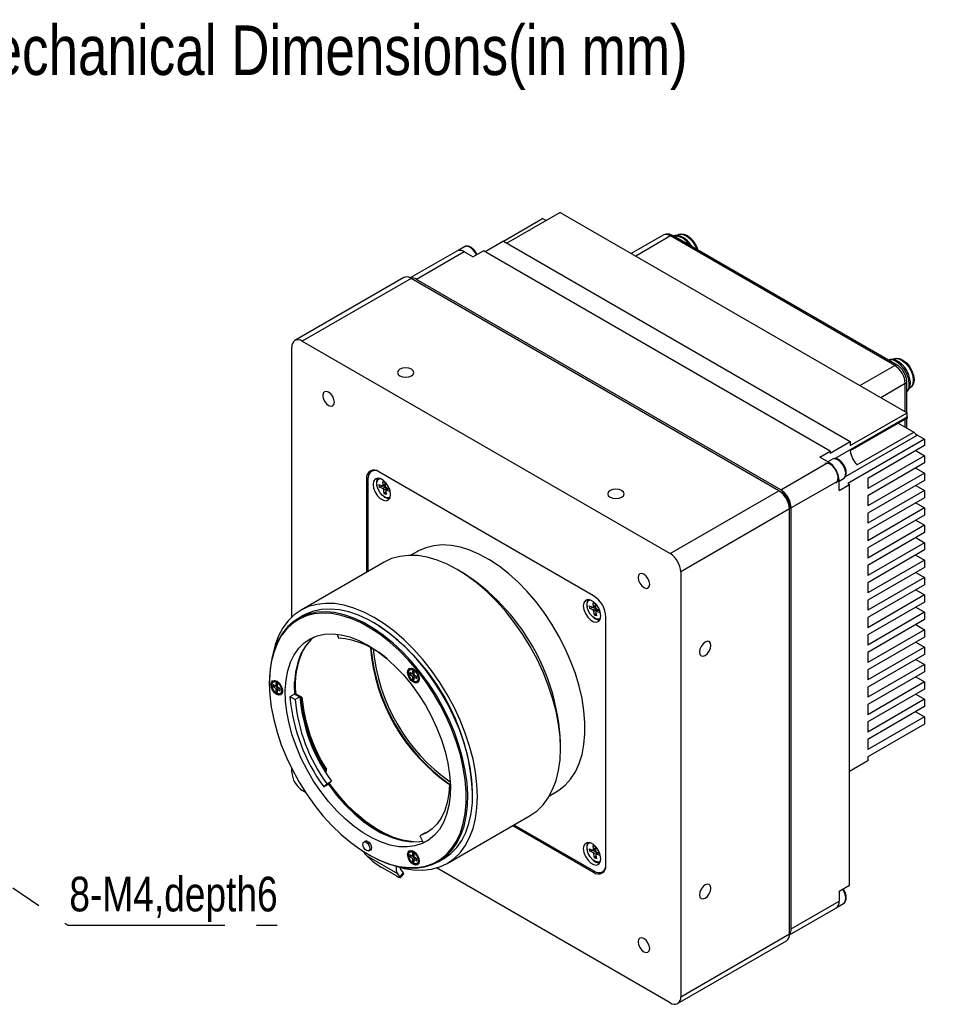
# Model space of a CAD drawing. Header units: millimetres. Extents: x 0 to 12287, y 0 to 1613.
# Tile 6 of 7: x 11894 to 12079, y 1415 to 1613. Entities that reach past the tile are written whole.
import ezdxf

# ---------------------------------------------------------------- set-up
doc = ezdxf.new("R2010")
doc.units = ezdxf.units.MM
doc.linetypes.add('CENTER', pattern=[50.8, 31.75, -6.35, 6.35, -6.35])
doc.layers.add('粗实线', color=7, linetype='Continuous', lineweight=50)
doc.layers.add('细实线', color=3, linetype='Continuous', lineweight=25)
doc.styles.add('iTek', font='txt', dxfattribs={"width": 0.8, "height": 7})
doc.dimstyles.new('iTek', dxfattribs={"dimscale": 0, "dimtxt": 7, "dimasz": 4.5, "dimexe": 1, "dimexo": 0, "dimgap": 1.5, "dimtad": 1, "dimtoh": 1, "dimdsep": 46, "dimtxsty": 'iTek', "dimcen": 4, "dimclrd": 256, "dimclre": 256, "dimclrt": 256, "dimazin": 2, "dimtfac": 1, "dimtmove": 0, "dimatfit": 3, "dimfxl": 1, "dimlwd": -1, "dimlwe": -1, "dimarcsym": 0})

msp = doc.modelspace()

# ---------------------------------------------------------------- linework, layer by layer
at = {"layer": '粗实线', "lineweight": 30}
for p, q in [((12002.711, 1574.315), (11991.963, 1568.11)), ((12002.711, 1574.315), (12072.715, 1533.902)), ((11991.257, 1568.518), (11999.176, 1573.089)), ((11999.882, 1572.681), (11999.176, 1573.089)), ((12023.485, 1569.727), (12017.071, 1566.025)), ((12024.985, 1569.579), (12017.95, 1565.517)), ((12070.24, 1543.454), (12024.985, 1569.579)), ((12070.74, 1543.503), (12025.485, 1569.628)), ((12026.598, 1569.887), (12026.457, 1569.806)), ((11983.405, 1567.4), (11982.111, 1566.653)), ((11991.256, 1568.518), (11987.579, 1566.396)), ((11991.256, 1568.518), (12061.26, 1528.106)), ((11981.837, 1566.544), (11972.445, 1561.122)), ((11983.337, 1566.396), (11973.685, 1560.824)), ((11985.104, 1565.375), (11983.337, 1566.396)), ((11985.104, 1565.375), (11987.226, 1566.6)), ((12057.229, 1526.187), (11987.226, 1566.6)), ((11971.124, 1561.176), (11949.168, 1548.502)), ((11972.624, 1561.028), (11950.668, 1548.353)), ((12046.87, 1518.166), (11972.624, 1561.028)), ((12047.224, 1518.37), (11973.685, 1560.824)), ((11950.668, 1548.353), (12024.914, 1505.492)), ((11948.547, 1492.698), (11948.547, 1547.128)), ((12070.085, 1544.783), (12069.944, 1544.701)), ((12063.205, 1539.392), (12070.24, 1543.454)), ((12072.361, 1539.78), (12067.448, 1536.943)), ((12072.361, 1534.106), (12072.361, 1539.78)), ((12072.654, 1533.937), (12072.654, 1540.188)), ((12073.294, 1538.899), (12073.435, 1538.98)), ((12061.26, 1527.289), (12072.715, 1533.902)), ((12072.715, 1533.086), (12072.715, 1533.902)), ((12058.131, 1524.666), (12072.715, 1533.086)), ((12072.725, 1532.835), (12061.27, 1526.222)), ((12070.957, 1531.814), (12074.075, 1530.015)), ((12072.361, 1531.004), (12072.361, 1532.624)), ((12072.654, 1530.834), (12072.654, 1532.794)), ((12062.619, 1523.402), (12074.075, 1530.015)), ((12057.229, 1525.779), (12061.26, 1528.106)), ((12074.836, 1529.412), (12060.209, 1520.968)), ((12076.25, 1528.595), (12060.765, 1519.655)), ((12061.26, 1528.106), (12061.26, 1527.289)), ((12074.836, 1529.412), (12076.25, 1528.595)), ((12076.25, 1528.595), (12076.25, 1527.289)), ((12055.108, 1524.963), (12057.229, 1526.187)), ((12057.229, 1526.187), (12057.229, 1525.779)), ((12076.25, 1527.289), (12064.795, 1520.676)), ((12074.482, 1526.268), (12076.25, 1525.247)), ((12047.224, 1518.37), (12056.876, 1523.942)), ((12056.876, 1523.942), (12055.108, 1524.963)), ((12057.651, 1524.538), (12056.747, 1524.017)), ((12076.25, 1525.247), (12064.795, 1518.634)), ((12076.25, 1523.778), (12064.795, 1517.165)), ((12076.25, 1525.247), (12076.25, 1523.778)), ((11965.075, 1522.337), (11964.616, 1522.072)), ((12009.464, 1496.978), (11966.119, 1522.001)), ((12076.25, 1521.736), (12064.795, 1515.123)), ((12074.482, 1522.757), (12076.25, 1521.736)), ((12076.25, 1521.736), (12076.25, 1520.266)), ((11963.901, 1520.72), (11963.644, 1520.571)), ((11963.644, 1520.571), (11963.644, 1501.727)), ((11963.891, 1520.469), (11963.891, 1501.87)), ((11966.213, 1520.676), (11966.15, 1520.64)), ((11966.912, 1520.072), (11967.319, 1519.9)), ((11966.992, 1519.33), (11966.912, 1520.072)), ((11967.319, 1519.9), (11967.398, 1519.157)), ((12058.997, 1520.268), (12049.345, 1514.696)), ((12058.997, 1520.119), (12059.901, 1520.641)), ((12058.997, 1518.227), (12058.997, 1520.268)), ((12064.795, 1520.676), (12064.795, 1518.634)), ((12076.25, 1520.266), (12064.795, 1513.654)), ((11966.207, 1519.416), (11966.809, 1519.16)), ((11966.26, 1518.916), (11966.207, 1519.416)), ((11967.094, 1519.093), (11966.26, 1518.916)), ((11966.863, 1518.66), (11966.26, 1518.916)), ((11966.863, 1518.66), (11967.394, 1518.966)), ((11966.932, 1519.159), (11967.371, 1519.413)), ((11966.992, 1519.33), (11967.357, 1519.541)), ((11967.094, 1519.093), (11967.078, 1519.244)), ((11967.394, 1518.966), (11967.094, 1519.093)), ((11967.632, 1518.618), (11967.101, 1518.312)), ((11967.181, 1517.569), (11967.101, 1518.312)), ((11967.519, 1518.038), (11967.181, 1517.569)), ((11967.508, 1518.139), (11967.588, 1517.397)), ((11968.096, 1518.614), (11967.568, 1518.309)), ((11967.659, 1518.362), (11967.632, 1518.618)), ((11967.637, 1518.809), (11968.239, 1518.553)), ((11968.167, 1518.584), (11967.69, 1518.309)), ((11968.293, 1518.053), (11967.69, 1518.309)), ((11968.239, 1518.553), (11968.293, 1518.053)), ((12024.914, 1505.492), (12046.87, 1518.166)), ((12047.577, 1517.758), (12046.87, 1518.166)), ((12058.997, 1518.227), (12061.118, 1519.451)), ((12060.765, 1519.655), (12061.118, 1519.451)), ((12061.118, 1438.614), (12061.118, 1519.451)), ((12076.25, 1518.225), (12064.795, 1511.612)), ((12074.482, 1519.246), (12076.25, 1518.225)), ((12076.25, 1518.225), (12076.25, 1516.755)), ((11967.588, 1517.397), (11967.181, 1517.569)), ((11968.35, 1516.829), (11968.413, 1516.866)), ((12064.795, 1517.165), (12064.795, 1515.123)), ((12076.25, 1516.755), (12064.795, 1510.142)), ((12074.482, 1515.735), (12076.25, 1514.714)), ((12048.991, 1514.492), (12027.036, 1501.817)), ((12048.991, 1515.309), (12048.991, 1514.492)), ((12048.991, 1428.755), (12048.991, 1514.492)), ((12049.345, 1429.776), (12049.345, 1514.696)), ((12076.25, 1514.714), (12064.795, 1508.101)), ((12076.25, 1514.714), (12076.25, 1513.244)), ((12064.795, 1513.654), (12064.795, 1511.612)), ((12076.25, 1513.244), (12064.795, 1506.631)), ((12074.482, 1512.224), (12076.25, 1511.203)), ((12076.25, 1511.203), (12064.795, 1504.59)), ((12064.795, 1510.142), (12064.795, 1508.101)), ((12076.25, 1511.203), (12076.25, 1509.733)), ((12076.25, 1509.733), (12064.795, 1503.12)), ((12074.482, 1508.712), (12076.25, 1507.692)), ((11973.934, 1505.935), (11972.567, 1505.146)), ((12076.25, 1507.692), (12064.795, 1501.079)), ((12064.795, 1506.631), (12064.795, 1504.59)), ((12076.25, 1506.222), (12064.795, 1499.609)), ((12076.25, 1507.692), (12076.25, 1506.222)), ((12076.25, 1504.181), (12064.795, 1497.568)), ((12074.482, 1505.201), (12076.25, 1504.181)), ((12076.25, 1504.181), (12076.25, 1502.711)), ((11967.174, 1503.765), (11950.408, 1494.086)), ((11982.986, 1501.69), (11981.926, 1502.302)), ((12027.036, 1501.817), (12027.036, 1416.081)), ((12064.795, 1503.12), (12064.795, 1501.079)), ((12076.25, 1502.711), (12064.795, 1496.098)), ((12076.25, 1500.669), (12064.795, 1494.057)), ((12074.482, 1501.69), (12076.25, 1500.669)), ((12076.25, 1500.669), (12076.25, 1499.2)), ((12064.795, 1499.609), (12064.795, 1497.568)), ((12076.25, 1499.2), (12064.795, 1492.587)), ((12074.482, 1498.179), (12076.25, 1497.158)), ((12008.64, 1496.184), (12008.576, 1496.147)), ((12076.25, 1497.158), (12064.795, 1490.545)), ((12064.795, 1496.098), (12064.795, 1494.057)), ((12076.25, 1497.158), (12076.25, 1495.689)), ((12008.633, 1494.924), (12009.236, 1494.668)), ((12008.687, 1494.423), (12008.633, 1494.924)), ((12009.521, 1494.601), (12008.687, 1494.423)), ((12009.29, 1494.168), (12008.687, 1494.423)), ((12009.29, 1494.168), (12009.82, 1494.474)), ((12009.339, 1495.58), (12009.745, 1495.407)), ((12009.418, 1494.838), (12009.339, 1495.58)), ((12009.358, 1494.667), (12009.797, 1494.921)), ((12009.418, 1494.838), (12009.784, 1495.049)), ((12009.521, 1494.601), (12009.504, 1494.752)), ((12009.82, 1494.474), (12009.521, 1494.601)), ((12010.058, 1494.125), (12009.528, 1493.819)), ((12009.745, 1495.407), (12009.825, 1494.665)), ((12010.522, 1494.122), (12009.995, 1493.817)), ((12010.086, 1493.87), (12010.058, 1494.125)), ((12010.063, 1494.317), (12010.666, 1494.061)), ((12010.594, 1494.092), (12010.117, 1493.816)), ((12010.666, 1494.061), (12010.72, 1493.56)), ((12076.25, 1495.689), (12064.795, 1489.076)), ((12074.482, 1494.668), (12076.25, 1493.647)), ((11950.854, 1492.987), (11949.871, 1492.419)), ((12009.607, 1493.077), (12009.528, 1493.819)), ((12009.945, 1493.545), (12009.607, 1493.077)), ((12010.014, 1492.905), (12009.607, 1493.077)), ((12009.934, 1493.647), (12010.014, 1492.905)), ((12010.72, 1493.56), (12010.117, 1493.816)), ((12010.776, 1492.337), (12010.84, 1492.374)), ((12011.939, 1442.637), (12011.939, 1492.691)), ((12076.25, 1493.647), (12064.795, 1487.034)), ((12064.795, 1492.587), (12064.795, 1490.545)), ((12076.25, 1492.177), (12064.795, 1485.565)), ((12076.25, 1493.647), (12076.25, 1492.177)), ((11965.16, 1491.501), (11965.019, 1491.583)), ((12076.25, 1490.136), (12064.795, 1483.523)), ((12074.482, 1491.157), (12076.25, 1490.136)), ((12076.25, 1490.136), (12076.25, 1488.666)), ((11957.676, 1489.248), (11957.942, 1488.463)), ((12064.795, 1489.076), (12064.795, 1487.034)), ((12076.25, 1488.666), (12064.795, 1482.053)), ((12076.25, 1486.625), (12064.795, 1480.012)), ((12074.482, 1487.646), (12076.25, 1486.625)), ((12076.25, 1486.625), (12076.25, 1485.155)), ((12064.795, 1485.565), (12064.795, 1483.523)), ((12076.25, 1485.155), (12064.795, 1478.542)), ((12074.482, 1484.135), (12076.25, 1483.114)), ((11973.24, 1482.131), (11973.215, 1482.117)), ((11973.37, 1482.012), (11973.4, 1482)), ((12076.25, 1483.114), (12064.795, 1476.501)), ((12064.795, 1482.053), (12064.795, 1480.012)), ((12076.25, 1483.114), (12076.25, 1481.644)), ((11972.907, 1481.192), (11972.376, 1481.498)), ((11972.376, 1481.498), (11972.376, 1481.09)), ((11972.376, 1481.09), (11972.73, 1481.294)), ((11972.376, 1481.09), (11972.907, 1480.784)), ((11972.907, 1481.805), (11972.907, 1481.192)), ((11973.26, 1481.601), (11972.907, 1481.805)), ((11973.26, 1481.274), (11972.907, 1481.192)), ((11972.907, 1480.784), (11973.26, 1480.988)), ((11972.907, 1480.784), (11972.907, 1480.172)), ((11972.907, 1480.172), (11973.26, 1480.376)), ((11972.907, 1480.172), (11973.26, 1479.968)), ((11972.996, 1481.213), (11973.26, 1481.06)), ((11973.26, 1480.988), (11973.26, 1481.601)), ((11973.791, 1480.682), (11973.26, 1480.988)), ((11973.26, 1480.58), (11973.508, 1480.845)), ((11973.26, 1479.968), (11973.26, 1480.58)), ((11973.26, 1480.58), (11973.791, 1480.274)), ((11973.323, 1480.952), (11973.323, 1480.647)), ((11973.791, 1480.274), (11973.791, 1480.682)), ((11974.159, 1480.789), (11974.215, 1480.372)), ((11974.207, 1480.603), (11974.201, 1480.571)), ((11974.215, 1480.385), (11974.24, 1480.399)), ((12076.25, 1481.644), (12064.795, 1475.031)), ((12074.482, 1480.623), (12076.25, 1479.603)), ((11944.004, 1479.451), (11944.004, 1479.288)), ((11945.33, 1478.726), (11944.799, 1479.033)), ((11944.799, 1479.033), (11944.799, 1478.624)), ((11944.799, 1478.624), (11945.153, 1478.829)), ((11944.799, 1478.624), (11945.33, 1478.318)), ((11945.33, 1479.339), (11945.33, 1478.726)), ((11945.683, 1479.135), (11945.33, 1479.339)), ((11945.683, 1478.808), (11945.33, 1478.726)), ((11945.33, 1478.318), (11945.683, 1478.522)), ((11945.33, 1478.318), (11945.33, 1477.706)), ((11945.419, 1478.747), (11945.683, 1478.594)), ((11945.663, 1479.665), (11945.638, 1479.651)), ((11945.683, 1478.522), (11945.683, 1479.135)), ((11946.213, 1478.216), (11945.683, 1478.522)), ((11945.683, 1478.114), (11945.931, 1478.379)), ((11945.683, 1477.502), (11945.683, 1478.114)), ((11945.683, 1478.114), (11946.213, 1477.808)), ((11945.745, 1478.486), (11945.745, 1478.181)), ((11945.793, 1479.546), (11945.823, 1479.535)), ((11946.213, 1477.808), (11946.213, 1478.216)), ((11946.581, 1478.323), (11946.638, 1477.907)), ((11946.629, 1478.137), (11946.624, 1478.105)), ((11973.908, 1479.457), (11974.121, 1479.58)), ((12076.25, 1479.603), (12064.795, 1472.99)), ((12064.795, 1478.542), (12064.795, 1476.501)), ((12076.25, 1478.133), (12064.795, 1471.52)), ((12076.25, 1479.603), (12076.25, 1478.133)), ((11945.33, 1477.706), (11945.683, 1477.91)), ((11945.33, 1477.706), (11945.683, 1477.502)), ((11946.638, 1477.919), (11946.663, 1477.933)), ((11949.093, 1477.114), (11948.16, 1476.575)), ((11949.218, 1476.05), (11948.16, 1476.575)), ((11949.093, 1477.114), (11950.151, 1476.588)), ((11949.338, 1477.122), (11949.218, 1477.052)), ((11950.151, 1476.588), (11949.218, 1476.05)), ((11950.571, 1476.533), (11949.338, 1477.122)), ((11950.359, 1476.411), (11950.156, 1476.508)), ((11950.359, 1476.411), (11950.571, 1476.533)), ((12076.25, 1476.092), (12064.795, 1469.479)), ((12074.482, 1477.112), (12076.25, 1476.092)), ((12076.25, 1476.092), (12076.25, 1474.622)), ((12064.795, 1475.031), (12064.795, 1472.99)), ((12076.25, 1474.622), (12064.795, 1468.009)), ((12076.25, 1472.58), (12064.795, 1465.968)), ((12074.482, 1473.601), (12076.25, 1472.58)), ((12076.25, 1472.58), (12076.25, 1471.111)), ((12064.795, 1471.52), (12064.795, 1469.479)), ((12076.25, 1471.111), (12064.795, 1464.498)), ((12002.782, 1466.174), (12002.782, 1467.399)), ((12064.795, 1468.009), (12064.795, 1465.968)), ((12064.795, 1464.498), (12064.795, 1463.681)), ((12064.795, 1463.681), (12061.118, 1461.559)), ((11948.547, 1461.391), (11948.547, 1462.055)), ((11955.289, 1461.476), (11955.325, 1461.847)), ((11955.537, 1461.969), (11955.325, 1461.847)), ((11955.462, 1461.199), (11955.537, 1461.969)), ((11954.988, 1458.409), (11955.626, 1459.018)), ((11954.988, 1458.409), (11955.921, 1458.947)), ((11955.626, 1459.018), (11956.56, 1459.557)), ((11956.56, 1459.557), (11955.921, 1458.947)), ((11956.304, 1458.546), (11956.25, 1458.488)), ((11956.516, 1458.669), (11956.304, 1458.546)), ((11980.382, 1458.97), (11980.537, 1459.06)), ((11980.544, 1458.873), (11980.382, 1458.97)), ((11951.244, 1457.384), (11950.668, 1457.717)), ((11985.044, 1456.894), (11985.044, 1457.057)), ((12000.565, 1456.648), (12001.932, 1457.437)), ((11979.906, 1442.989), (11996.671, 1452.668)), ((11993.142, 1450.63), (12009.464, 1441.208)), ((11993.39, 1450.773), (12009.5, 1441.473)), ((11975.336, 1449.122), (11974.402, 1448.583)), ((11974.402, 1448.583), (11975.041, 1447.236)), ((11975.336, 1449.122), (11976.27, 1449.498)), ((11963.551, 1447.535), (11963.094, 1447.272)), ((11975.041, 1447.236), (11976.11, 1447.67)), ((12008.64, 1447.192), (12008.576, 1447.155)), ((12009.339, 1446.587), (12009.745, 1446.415)), ((12009.418, 1445.845), (12009.339, 1446.587)), ((12009.745, 1446.415), (12009.825, 1445.673)), ((11963.656, 1444.509), (11969.864, 1440.926)), ((11964.615, 1443.654), (11963.656, 1444.509)), ((11963.888, 1444.844), (11964.029, 1444.762)), ((11964.094, 1445.539), (11964.551, 1445.803)), ((11972.907, 1444.421), (11972.376, 1444.727)), ((11972.376, 1444.727), (11972.376, 1444.319)), ((11972.376, 1444.319), (11972.73, 1444.523)), ((11972.376, 1444.319), (11972.907, 1444.012)), ((11972.907, 1445.033), (11972.907, 1444.421)), ((11973.26, 1444.829), (11972.907, 1445.033)), ((11973.26, 1444.502), (11972.907, 1444.421)), ((11972.907, 1444.012), (11973.26, 1444.217)), ((11972.996, 1444.441), (11973.26, 1444.289)), ((11973.24, 1445.359), (11973.215, 1445.345)), ((11973.26, 1444.217), (11973.26, 1444.829)), ((11973.791, 1443.911), (11973.26, 1444.217)), ((11973.37, 1445.24), (11973.4, 1445.229)), ((12008.633, 1445.932), (12009.236, 1445.676)), ((12008.687, 1445.431), (12008.633, 1445.932)), ((12009.521, 1445.608), (12008.687, 1445.431)), ((12009.29, 1445.175), (12008.687, 1445.431)), ((12009.29, 1445.175), (12009.82, 1445.481)), ((12009.358, 1445.675), (12009.797, 1445.928)), ((12009.418, 1445.845), (12009.784, 1446.056)), ((12009.521, 1445.608), (12009.504, 1445.759)), ((12009.82, 1445.481), (12009.521, 1445.608)), ((12010.058, 1445.133), (12009.528, 1444.827)), ((12009.607, 1444.085), (12009.528, 1444.827)), ((12009.945, 1444.553), (12009.607, 1444.085)), ((12009.934, 1444.654), (12010.014, 1443.912)), ((12010.522, 1445.129), (12009.995, 1444.825)), ((12010.086, 1444.877), (12010.058, 1445.133)), ((12010.063, 1445.324), (12010.666, 1445.069)), ((12010.594, 1445.099), (12010.117, 1444.824)), ((12010.72, 1444.568), (12010.117, 1444.824)), ((12010.666, 1445.069), (12010.72, 1444.568)), ((11972.907, 1444.012), (11972.907, 1443.4)), ((11972.907, 1443.4), (11973.26, 1443.604)), ((11972.907, 1443.4), (11973.26, 1443.196)), ((11973.26, 1443.808), (11973.508, 1444.074)), ((11973.26, 1443.196), (11973.26, 1443.808)), ((11973.26, 1443.808), (11973.791, 1443.502)), ((11973.323, 1444.181), (11973.323, 1443.875)), ((11973.791, 1443.502), (11973.791, 1443.911)), ((11974.158, 1444.019), (11974.215, 1443.601)), ((11974.207, 1443.831), (11974.201, 1443.8)), ((11974.215, 1443.613), (11974.24, 1443.627)), ((11978.194, 1443.358), (11979.177, 1443.925)), ((12010.014, 1443.912), (12009.607, 1444.085)), ((12010.776, 1443.344), (12010.84, 1443.381)), ((11969.653, 1440.462), (11966.707, 1442.162)), ((11970.368, 1440.333), (11969.864, 1440.926)), ((11971.034, 1441.09), (11970.368, 1440.333)), ((11970.461, 1440.137), (11971.126, 1440.895)), ((11970.529, 1441.683), (11971.034, 1441.09)), ((12024.914, 1414.856), (11977.771, 1442.071)), ((12009.464, 1441.208), (12009.722, 1441.357)), ((12011.249, 1441.3), (12011.708, 1441.565)), ((12058.997, 1437.389), (12061.118, 1438.614)), ((12058.997, 1437.389), (12058.997, 1435.348)), ((12059.951, 1437.641), (12059.811, 1437.859)), ((12049.345, 1429.776), (12058.997, 1435.348)), ((12058.607, 1434.157), (12059.901, 1434.904)), ((12048.984, 1428.553), (12058.376, 1433.974)), ((12027.036, 1416.081), (12048.991, 1428.755)), ((12026.414, 1414.707), (12048.37, 1427.382))]:
    msp.add_line(p, q, dxfattribs=at)
at = {"layer": '粗实线', "lineweight": 30, "flags": 128}
for points in [[(12026.457, 1569.806), (12026.906, 1569.953), (12027.558, 1569.89), (12028.261, 1569.561), (12028.952, 1568.997), (12029.571, 1568.247), (12030.062, 1567.377), (12030.262, 1566.871)], [(12026.598, 1569.887), (12027.047, 1570.035), (12027.699, 1569.971), (12028.402, 1569.643), (12029.094, 1569.079), (12029.712, 1568.328), (12030.203, 1567.459), (12030.467, 1566.753)], [(11985.818, 1565.787), (11985.578, 1566.228), (11985.075, 1566.863), (11984.498, 1567.306), (11983.926, 1567.5), (11983.435, 1567.416), (11983.405, 1567.4)], [(12072.654, 1538.113), (12072.855, 1538.359), (12073.119, 1539.023), (12073.173, 1539.861), (12073.012, 1540.806), (12072.651, 1541.779), (12072.117, 1542.704), (12071.454, 1543.504), (12070.717, 1544.115), (12069.964, 1544.487), (12069.257, 1544.591), (12068.944, 1544.54)], [(12069.944, 1544.701), (12070.393, 1544.848), (12071.045, 1544.785), (12071.748, 1544.457), (12072.439, 1543.892), (12073.058, 1543.142), (12073.549, 1542.272), (12073.868, 1541.361), (12073.987, 1540.488), (12073.896, 1539.732), (12073.603, 1539.16), (12073.294, 1538.899)], [(12070.085, 1544.783), (12070.534, 1544.93), (12071.186, 1544.867), (12071.889, 1544.538), (12072.581, 1543.974), (12073.199, 1543.224), (12073.69, 1542.354), (12074.009, 1541.442), (12074.129, 1540.57), (12074.038, 1539.814), (12073.744, 1539.242), (12073.435, 1538.98)], [(11970.361, 1541.352), (11970.896, 1541.146), (11971.528, 1541.073), (11972.159, 1541.146), (11972.695, 1541.352), (11973.052, 1541.661), (11973.178, 1542.026), (11973.052, 1542.39), (11972.695, 1542.699), (11972.159, 1542.906), (11971.528, 1542.978), (11970.896, 1542.906), (11970.361, 1542.699), (11970.003, 1542.39), (11969.878, 1542.026), (11970.003, 1541.661), (11970.361, 1541.352)], [(11954.805, 1537.391), (11954.894, 1536.824), (11955.147, 1536.241), (11955.525, 1535.731), (11955.972, 1535.371), (11956.418, 1535.215), (11956.797, 1535.289), (11957.049, 1535.58), (11957.138, 1536.044), (11957.049, 1536.611), (11956.797, 1537.194), (11956.418, 1537.705), (11955.972, 1538.065), (11955.525, 1538.22), (11955.147, 1538.147), (11954.894, 1537.856), (11954.805, 1537.391)], [(12058.354, 1519.748), (12058.518, 1519.875), (12058.768, 1520.341), (12058.81, 1520.99), (12058.639, 1521.735), (12058.277, 1522.474), (12057.774, 1523.108), (12057.197, 1523.552), (12056.625, 1523.745), (12056.134, 1523.662), (12056.104, 1523.646)], [(12059.901, 1520.641), (12060.065, 1520.768), (12060.315, 1521.234), (12060.357, 1521.883), (12060.186, 1522.628), (12059.824, 1523.367), (12059.321, 1524.001), (12058.744, 1524.445), (12058.172, 1524.638), (12057.681, 1524.555), (12057.651, 1524.538)], [(11965.893, 1522.119), (11965.883, 1522.122), (11965.419, 1522.228), (11964.991, 1522.211), (11964.616, 1522.072), (11964.308, 1521.816), (11964.08, 1521.454), (11963.939, 1520.999), (11963.891, 1520.469)], [(11968.487, 1517.408), (11968.381, 1518.168), (11968.074, 1518.959), (11967.603, 1519.686), (11967.027, 1520.261), (11966.413, 1520.616), (11965.836, 1520.706), (11965.365, 1520.522), (11965.058, 1520.085), (11964.952, 1519.449), (11965.058, 1518.689), (11965.365, 1517.898), (11965.836, 1517.171), (11966.413, 1516.595), (11967.027, 1516.241), (11967.603, 1516.15), (11968.074, 1516.334), (11968.381, 1516.771), (11968.487, 1517.408)], [(11967.454, 1516.836), (11966.883, 1517.201), (11966.362, 1517.772), (11965.96, 1518.474), (11965.733, 1519.211), (11965.711, 1519.884), (11965.896, 1520.401), (11966.219, 1520.675)], [(11966.809, 1519.16), (11966.85, 1519.148), (11966.888, 1519.146), (11966.922, 1519.154), (11966.95, 1519.173), (11966.972, 1519.201), (11966.987, 1519.238), (11966.993, 1519.281), (11966.992, 1519.33)], [(11967.69, 1518.309), (11967.65, 1518.321), (11967.612, 1518.323), (11967.578, 1518.315), (11967.55, 1518.296), (11967.528, 1518.268), (11967.513, 1518.231), (11967.506, 1518.188), (11967.508, 1518.139)], [(12012.788, 1516.86), (12013.323, 1516.654), (12013.954, 1516.581), (12014.586, 1516.654), (12015.121, 1516.86), (12015.479, 1517.169), (12015.604, 1517.534), (12015.479, 1517.898), (12015.121, 1518.207), (12014.586, 1518.414), (12013.954, 1518.486), (12013.323, 1518.414), (12012.788, 1518.207), (12012.43, 1517.898), (12012.304, 1517.534), (12012.43, 1517.169), (12012.788, 1516.86)], [(11968.415, 1516.872), (11967.997, 1516.727), (11967.454, 1516.836)], [(12001.932, 1457.437), (12002.446, 1457.756), (12003.715, 1458.77), (12004.827, 1460.011), (12005.771, 1461.468), (12006.538, 1463.126), (12007.12, 1464.968), (12007.511, 1466.976), (12007.707, 1469.131), (12007.707, 1471.41), (12007.511, 1473.791), (12007.12, 1476.251), (12006.538, 1478.765), (12005.771, 1481.308), (12004.827, 1483.855), (12003.715, 1486.38), (12002.446, 1488.858), (12001.033, 1491.265), (11999.49, 1493.577), (11997.832, 1495.771), (11996.076, 1497.825), (11994.238, 1499.718), (11992.338, 1501.433), (11990.395, 1502.95), (11988.426, 1504.257), (11986.453, 1505.339), (11984.495, 1506.186), (11982.57, 1506.79), (11980.699, 1507.144), (11978.9, 1507.246), (11977.191, 1507.093), (11975.588, 1506.687), (11974.108, 1506.034), (11973.934, 1505.935)], [(12002.782, 1466.174), (12002.682, 1468.593), (12002.381, 1471.105), (12001.884, 1473.685), (12001.194, 1476.309), (12000.319, 1478.951), (11999.267, 1481.586), (11998.047, 1484.189), (11996.672, 1486.734), (11995.156, 1489.197), (11993.511, 1491.554), (11991.756, 1493.783), (11989.905, 1495.862), (11987.978, 1497.771), (11985.992, 1499.492), (11983.967, 1501.008), (11981.922, 1502.304), (11979.878, 1503.368), (11977.853, 1504.191), (11975.867, 1504.763), (11973.94, 1505.079), (11972.089, 1505.136), (11970.333, 1504.935), (11968.689, 1504.476), (11967.174, 1503.765)], [(12018.444, 1500.653), (12018.533, 1500.086), (12018.786, 1499.503), (12019.165, 1498.992), (12019.611, 1498.632), (12020.058, 1498.477), (12020.436, 1498.551), (12020.689, 1498.842), (12020.778, 1499.306), (12020.689, 1499.873), (12020.436, 1500.456), (12020.058, 1500.966), (12019.611, 1501.327), (12019.165, 1501.482), (12018.786, 1501.408), (12018.533, 1501.117), (12018.444, 1500.653)], [(12010.914, 1492.916), (12010.807, 1493.675), (12010.5, 1494.466), (12010.03, 1495.194), (12009.453, 1495.769), (12008.839, 1496.124), (12008.262, 1496.214), (12007.792, 1496.03), (12007.485, 1495.593), (12007.378, 1494.957), (12007.485, 1494.197), (12007.792, 1493.406), (12008.262, 1492.678), (12008.839, 1492.103), (12009.453, 1491.748), (12010.03, 1491.658), (12010.5, 1491.842), (12010.807, 1492.279), (12010.914, 1492.916)], [(12009.88, 1492.344), (12009.309, 1492.708), (12008.788, 1493.28), (12008.387, 1493.982), (12008.159, 1494.719), (12008.137, 1495.392), (12008.323, 1495.909), (12008.646, 1496.183)], [(11986.016, 1456.496), (11985.916, 1458.915), (11985.616, 1461.426), (11985.118, 1464.007), (11984.429, 1466.63), (11983.553, 1469.273), (11982.501, 1471.908), (11981.282, 1474.51), (11979.907, 1477.055), (11978.39, 1479.519), (11976.746, 1481.876), (11974.99, 1484.105), (11973.139, 1486.184), (11971.212, 1488.093), (11969.226, 1489.814), (11967.201, 1491.329), (11965.157, 1492.626), (11963.112, 1493.69), (11961.087, 1494.512), (11959.102, 1495.084), (11957.174, 1495.4), (11955.324, 1495.458), (11953.568, 1495.256), (11951.924, 1494.797), (11950.407, 1494.085), (11949.032, 1493.128), (11947.813, 1491.933), (11946.76, 1490.513), (11945.885, 1488.881), (11945.195, 1487.054), (11944.725, 1485.184)], [(11979.177, 1443.925), (11979.353, 1444.03), (11980.675, 1444.996), (11981.84, 1446.195), (11982.838, 1447.616), (11983.66, 1449.243), (11984.296, 1451.062), (11984.74, 1453.053), (11984.988, 1455.198), (11985.038, 1457.474), (11984.889, 1459.859), (11984.542, 1462.33), (11984.001, 1464.862), (11983.272, 1467.429), (11982.361, 1470.007), (11981.278, 1472.569), (11980.033, 1475.091), (11978.638, 1477.546), (11977.109, 1479.911), (11975.459, 1482.162), (11973.706, 1484.277), (11971.866, 1486.235), (11969.958, 1488.016), (11968.001, 1489.603), (11966.014, 1490.979), (11964.017, 1492.132), (11962.03, 1493.05), (11960.073, 1493.722), (11958.165, 1494.144), (11956.325, 1494.311), (11954.572, 1494.22), (11952.922, 1493.874), (11951.392, 1493.275), (11950.854, 1492.987)], [(12009.236, 1494.668), (12009.276, 1494.656), (12009.314, 1494.654), (12009.348, 1494.662), (12009.376, 1494.681), (12009.398, 1494.709), (12009.413, 1494.745), (12009.42, 1494.789), (12009.418, 1494.838)], [(11964.033, 1444.76), (11966.027, 1443.724), (11968.001, 1442.928), (11969.936, 1442.38), (11971.812, 1442.085), (11973.611, 1442.047), (11975.315, 1442.266), (11976.907, 1442.739), (11978.37, 1443.462), (11979.692, 1444.428), (11980.857, 1445.628), (11981.856, 1447.048), (11982.677, 1448.676), (11983.313, 1450.494), (11983.757, 1452.486), (11984.005, 1454.63), (11984.055, 1456.906), (11983.906, 1459.292), (11983.559, 1461.763), (11983.018, 1464.294), (11982.289, 1466.862), (11981.378, 1469.44), (11980.295, 1472.002), (11979.05, 1474.523), (11977.656, 1476.979), (11976.126, 1479.344), (11974.476, 1481.595), (11972.723, 1483.71), (11970.883, 1485.668), (11968.975, 1487.449), (11967.018, 1489.036), (11965.031, 1490.412), (11963.034, 1491.565), (11961.047, 1492.482), (11959.09, 1493.155), (11957.182, 1493.577), (11955.342, 1493.743), (11953.589, 1493.653), (11951.939, 1493.307), (11950.409, 1492.707), (11949.015, 1491.862), (11947.77, 1490.778), (11946.687, 1489.466), (11945.776, 1487.94), (11945.047, 1486.215), (11944.506, 1484.308), (11944.159, 1482.237), (11944.01, 1480.024), (11944.004, 1479.451)], [(11944.004, 1479.288), (11944.103, 1476.944), (11944.398, 1474.51), (11944.887, 1472.009), (11945.565, 1469.466), (11946.426, 1466.906), (11947.459, 1464.356), (11948.657, 1461.84), (11950.005, 1459.383), (11951.492, 1457.01), (11953.101, 1454.744), (11954.818, 1452.609), (11956.625, 1450.624), (11958.505, 1448.81), (11960.438, 1447.184), (11962.405, 1445.764), (11964.387, 1444.563), (11966.364, 1443.592), (11968.316, 1442.863), (11970.225, 1442.381), (11972.071, 1442.152), (11973.835, 1442.178), (11975.5, 1442.459), (11977.05, 1442.991), (11978.47, 1443.771), (11979.744, 1444.789), (11980.861, 1446.036), (11981.809, 1447.499), (11982.579, 1449.164), (11983.164, 1451.014), (11983.556, 1453.032), (11983.754, 1455.196), (11983.754, 1457.485), (11983.556, 1459.877), (11983.164, 1462.348), (11982.579, 1464.873), (11981.809, 1467.427), (11980.861, 1469.985), (11979.744, 1472.522), (11978.47, 1475.011), (11977.05, 1477.429), (11975.5, 1479.752), (11973.835, 1481.955), (11972.071, 1484.018), (11970.225, 1485.92), (11968.316, 1487.642), (11966.364, 1489.166), (11964.387, 1490.479), (11962.405, 1491.566), (11960.438, 1492.417), (11958.505, 1493.023), (11956.625, 1493.379), (11954.818, 1493.481), (11953.101, 1493.327), (11951.492, 1492.92), (11950.005, 1492.263), (11948.657, 1491.364), (11947.459, 1490.23), (11946.426, 1488.873), (11945.565, 1487.307), (11944.887, 1485.547), (11944.398, 1483.611), (11944.103, 1481.517), (11944.004, 1479.288)], [(12010.841, 1492.379), (12010.424, 1492.235), (12009.88, 1492.344)], [(12010.117, 1493.816), (12010.076, 1493.829), (12010.038, 1493.831), (12010.005, 1493.822), (12009.976, 1493.804), (12009.954, 1493.776), (12009.94, 1493.739), (12009.933, 1493.696), (12009.934, 1493.647)], [(11963.891, 1487.049), (11965.724, 1485.874), (11967.535, 1484.479), (11969.302, 1482.883), (11971.002, 1481.103), (11972.617, 1479.162), (11974.126, 1477.083), (11975.51, 1474.892), (11976.754, 1472.614), (11977.841, 1470.278), (11978.759, 1467.912), (11979.496, 1465.545), (11980.044, 1463.206), (11980.396, 1460.922), (11980.548, 1458.722), (11980.497, 1456.632), (11980.245, 1454.677), (11979.794, 1452.882), (11979.151, 1451.269), (11978.322, 1449.856), (11977.318, 1448.66), (11976.15, 1447.698), (11974.835, 1446.979), (11973.386, 1446.513), (11971.822, 1446.306), (11970.162, 1446.36), (11968.425, 1446.674), (11966.634, 1447.244), (11964.809, 1448.065), (11962.973, 1449.124), (11961.148, 1450.411), (11959.357, 1451.909), (11957.621, 1453.599), (11955.96, 1455.463), (11954.396, 1457.476), (11952.948, 1459.614), (11951.632, 1461.852), (11950.465, 1464.162), (11949.461, 1466.517), (11948.632, 1468.887), (11947.988, 1471.244), (11947.537, 1473.559), (11947.285, 1475.804), (11947.234, 1477.953), (11947.386, 1479.978), (11947.738, 1481.856), (11948.286, 1483.562), (11949.024, 1485.078), (11949.941, 1486.384), (11951.029, 1487.465), (11952.272, 1488.307), (11953.657, 1488.9), (11955.165, 1489.237), (11956.78, 1489.314), (11958.481, 1489.13), (11960.247, 1488.687), (11962.058, 1487.99), (11963.891, 1487.049)], [(11953.057, 1488.681), (11952.373, 1488.089), (11951.285, 1486.812), (11950.4, 1485.282), (11949.73, 1483.521), (11949.286, 1481.554), (11949.072, 1479.408), (11949.093, 1477.114)], [(12030.819, 1485.629), (12030.908, 1485.165), (12031.161, 1484.874), (12031.539, 1484.8), (12031.986, 1484.955), (12032.432, 1485.316), (12032.811, 1485.826), (12033.063, 1486.409), (12033.152, 1486.976), (12033.063, 1487.44), (12032.811, 1487.732), (12032.432, 1487.805), (12031.986, 1487.65), (12031.539, 1487.29), (12031.161, 1486.779), (12030.908, 1486.196), (12030.819, 1485.629)], [(11973.084, 1482.233), (11973.53, 1481.873), (11973.909, 1481.363), (11974.161, 1480.779), (11974.25, 1480.213), (11974.161, 1479.748), (11973.909, 1479.457), (11973.53, 1479.384), (11973.084, 1479.539), (11972.637, 1479.899), (11972.259, 1480.41), (11972.006, 1480.993), (11971.917, 1481.56), (11972.006, 1482.024), (11972.259, 1482.315), (11972.637, 1482.389), (11973.084, 1482.233)], [(11972.371, 1482.364), (11972.218, 1482.146), (11972.143, 1481.885)], [(11972.878, 1482.249), (11973.204, 1482.123), (11973.537, 1481.866)], [(11973.144, 1482.191), (11973.135, 1482.186), (11973.112, 1482.171)], [(11974.215, 1480.372), (11974.138, 1479.97), (11973.919, 1479.718), (11973.666, 1479.651)], [(11945.506, 1479.768), (11945.953, 1479.407), (11946.331, 1478.897), (11946.584, 1478.314), (11946.673, 1477.747), (11946.584, 1477.282), (11946.331, 1476.991), (11945.953, 1476.918), (11945.506, 1477.073), (11945.06, 1477.433), (11944.681, 1477.944), (11944.428, 1478.527), (11944.34, 1479.094), (11944.428, 1479.558), (11944.681, 1479.849), (11945.06, 1479.923), (11945.506, 1479.768)], [(11944.794, 1479.899), (11944.641, 1479.681), (11944.566, 1479.419)], [(11945.301, 1479.783), (11945.627, 1479.657), (11945.96, 1479.4)], [(11945.572, 1479.728), (11945.557, 1479.72), (11945.535, 1479.706)], [(11949.126, 1476.999), (11949.068, 1479.199), (11949.078, 1479.532)], [(11946.638, 1477.907), (11946.561, 1477.504), (11946.342, 1477.252), (11946.089, 1477.185)], [(11996.671, 1452.668), (11996.672, 1452.668), (11998.047, 1453.626), (11999.267, 1454.821), (12000.319, 1456.241), (12001.194, 1457.873), (12001.884, 1459.7), (12002.381, 1461.706), (12002.682, 1463.871), (12002.782, 1466.174)], [(11955.921, 1458.947), (11957.568, 1456.779), (11959.327, 1454.777), (11961.173, 1452.969), (11963.083, 1451.38), (11965.028, 1450.031), (11966.983, 1448.942), (11968.921, 1448.127), (11970.814, 1447.598), (11972.638, 1447.361), (11974.365, 1447.421), (11974.913, 1447.506)], [(11973.108, 1447.348), (11972.65, 1447.382), (11970.879, 1447.68), (11969.048, 1448.243), (11967.181, 1449.067), (11965.301, 1450.139), (11963.432, 1451.446), (11961.597, 1452.973), (11959.817, 1454.701), (11958.117, 1456.607), (11956.516, 1458.669)], [(11980.382, 1458.97), (11980.253, 1457.053), (11979.933, 1455.275), (11979.428, 1453.656), (11978.743, 1452.218), (11977.887, 1450.978), (11976.869, 1449.951), (11975.703, 1449.149), (11974.402, 1448.583)], [(11969.354, 1442.519), (11971.212, 1441.991), (11973.139, 1441.675), (11974.99, 1441.617), (11976.746, 1441.819), (11978.39, 1442.278), (11979.907, 1442.99), (11981.282, 1443.948), (11982.501, 1445.143), (11983.553, 1446.563), (11984.429, 1448.194), (11985.118, 1450.022), (11985.616, 1452.028), (11985.916, 1454.193), (11986.016, 1456.496)], [(11963.594, 1447.222), (11963.865, 1447.004), (11964.094, 1446.694), (11964.247, 1446.341), (11964.301, 1445.997), (11964.247, 1445.716), (11964.094, 1445.539), (11963.865, 1445.495), (11963.594, 1445.589), (11963.324, 1445.807), (11963.094, 1446.117), (11962.941, 1446.47), (11962.887, 1446.814), (11962.941, 1447.095), (11963.094, 1447.272), (11963.324, 1447.316), (11963.594, 1447.222)], [(11963.231, 1447.351), (11963.366, 1447.486), (11963.607, 1447.533), (11963.891, 1447.434)], [(11963.891, 1447.434), (11964.175, 1447.205), (11964.416, 1446.88), (11964.577, 1446.509), (11964.634, 1446.148), (11964.577, 1445.853), (11964.416, 1445.668), (11964.231, 1445.618)], [(12010.914, 1443.923), (12010.807, 1444.683), (12010.5, 1445.474), (12010.03, 1446.201), (12009.453, 1446.777), (12008.839, 1447.131), (12008.262, 1447.222), (12007.792, 1447.038), (12007.485, 1446.601), (12007.378, 1445.964), (12007.485, 1445.204), (12007.792, 1444.413), (12008.262, 1443.686), (12008.839, 1443.11), (12009.453, 1442.756), (12010.03, 1442.665), (12010.5, 1442.85), (12010.807, 1443.286), (12010.914, 1443.923)], [(12009.88, 1443.351), (12009.309, 1443.716), (12008.788, 1444.288), (12008.387, 1444.99), (12008.159, 1445.726), (12008.137, 1446.399), (12008.323, 1446.916), (12008.646, 1447.19)], [(11973.084, 1445.462), (11973.53, 1445.102), (11973.909, 1444.591), (11974.161, 1444.008), (11974.25, 1443.441), (11974.161, 1442.977), (11973.909, 1442.686), (11973.53, 1442.612), (11973.084, 1442.767), (11972.637, 1443.128), (11972.259, 1443.638), (11972.006, 1444.221), (11971.917, 1444.788), (11972.006, 1445.252), (11972.259, 1445.544), (11972.637, 1445.617), (11973.084, 1445.462)], [(11972.371, 1445.593), (11972.218, 1445.375), (11972.143, 1445.114)], [(11972.878, 1445.477), (11973.204, 1445.351), (11973.537, 1445.094)], [(11973.149, 1445.422), (11973.135, 1445.414), (11973.112, 1445.4)], [(12009.236, 1445.676), (12009.276, 1445.663), (12009.314, 1445.661), (12009.348, 1445.67), (12009.376, 1445.688), (12009.398, 1445.716), (12009.413, 1445.753), (12009.42, 1445.796), (12009.418, 1445.845)], [(12010.117, 1444.824), (12010.076, 1444.836), (12010.038, 1444.838), (12010.005, 1444.83), (12009.976, 1444.811), (12009.954, 1444.783), (12009.94, 1444.747), (12009.933, 1444.703), (12009.934, 1444.654)], [(11974.215, 1443.601), (11974.138, 1443.199), (11973.919, 1442.946), (11973.666, 1442.88)], [(12009.5, 1441.473), (12009.982, 1441.25), (12010.447, 1441.144), (12010.874, 1441.161), (12011.25, 1441.3), (12011.557, 1441.556), (12011.786, 1441.918), (12011.927, 1442.372), (12011.929, 1442.382)], [(12010.841, 1443.387), (12010.424, 1443.243), (12009.88, 1443.351)], [(12030.819, 1436.637), (12030.908, 1436.172), (12031.161, 1435.881), (12031.539, 1435.808), (12031.986, 1435.963), (12032.432, 1436.323), (12032.811, 1436.834), (12033.063, 1437.417), (12033.152, 1437.984), (12033.063, 1438.448), (12032.811, 1438.739), (12032.432, 1438.813), (12031.986, 1438.657), (12031.539, 1438.297), (12031.161, 1437.787), (12030.908, 1437.203), (12030.819, 1436.637)], [(12059.901, 1434.904), (12060.065, 1435.032), (12060.315, 1435.497), (12060.357, 1436.146), (12060.186, 1436.891), (12059.824, 1437.63), (12059.71, 1437.801)], [(12018.444, 1427.164), (12018.533, 1426.597), (12018.786, 1426.014), (12019.165, 1425.504), (12019.611, 1425.143), (12020.058, 1424.988), (12020.436, 1425.062), (12020.689, 1425.353), (12020.778, 1425.817), (12020.689, 1426.384), (12020.436, 1426.967), (12020.058, 1427.478), (12019.611, 1427.838), (12019.165, 1427.993), (12018.786, 1427.92), (12018.533, 1427.629), (12018.444, 1427.164)]]:
    msp.add_lwpolyline(points, dxfattribs=at)
at = {"layer": '粗实线', "lineweight": 30}
for centre, radius, start, end in [((12024.106, 1568.352), 1.509, 54.38247, 114.30717), ((12025.278, 1569.17), 0.503, 65.69265, 125.61744), ((12025.738, 1566.169), 3.403, 27.48768, 92.5177), ((11982.458, 1565.169), 1.509, 54.3826, 114.30709), ((11971.745, 1559.801), 1.509, 54.38216, 114.3072), ((11972.733, 1559.362), 1.744, 56.9381, 97.43364), ((11949.84, 1547.338), 1.31, 50.79665, 189.21398), ((12070.531, 1543.058), 0.491, 64.33993, 126.35796), ((12067.756, 1539.57), 4.61, 2.60544, 57.39452), ((12072.154, 1540.238), 0.503, 294.37555, 354.29128), ((12075.758, 1533.089), 3.044, 180.05866, 184.79139), ((12076.671, 1532.512), 3.602, 223.88223, 239.37894), ((12066.051, 1526.776), 4.812, 186.61092, 224.51995), ((12054.391, 1520.059), 4.61, 2.60544, 57.39452), ((11965.152, 1520.816), 1.528, 50.79672, 189.21408), ((11967.532, 1519.81), 1.886, 151.53296, 196.21932), ((11966.651, 1518.259), 0.453, 6.64603, 62.08906), ((11967.181, 1518.565), 0.453, 6.64603, 62.08906), ((11967.849, 1519.21), 0.453, 186.6458, 242.08947), ((12044.386, 1514.283), 4.61, 2.60544, 57.39456), ((12044.739, 1514.487), 4.61, 2.60544, 57.39452), ((12045.921, 1515.169), 3.074, 2.60539, 57.39455), ((11968.398, 1518.611), 2.059, 225.74515, 266.49179), ((12022.43, 1501.608), 4.61, 2.60544, 57.39456), ((11959.819, 1465.456), 43.007, 2.58922, 57.40541), ((12009.958, 1495.318), 1.886, 151.53314, 196.21914), ((12006.566, 1492.447), 5.379, 2.60547, 57.39451), ((12009.077, 1493.767), 0.453, 6.64593, 62.08934), ((12009.608, 1494.073), 0.453, 6.64593, 62.08934), ((12010.275, 1494.718), 0.453, 186.64525, 242.08966), ((12010.824, 1494.119), 2.059, 225.74517, 266.49176), ((11941.89, 1455.106), 43.198, 2.58889, 57.41111), ((11956.486, 1471.402), 17.123, 48.68967, 85.12085), ((11965.939, 1478.992), 16.705, 155.12337, 186.42895), ((12001.57, 1489.559), 37.278, 184.63604, 235.35858), ((12002.043, 1489.832), 37.693, 185.07256, 234.94474), ((12001.402, 1489.468), 36.553, 185.10694, 235.15776), ((11973.818, 1480.523), 1.01, 234.1892, 280.8109), ((11984.423, 1479.838), 36.409, 185.14244, 216.05644), ((11983.18, 1479.107), 34.1, 185.14485, 216.09538), ((11984.113, 1479.646), 34.1, 185.14485, 216.09538), ((11983.669, 1479.64), 33.467, 185.53698, 212.11898), ((11983.881, 1479.763), 33.467, 185.53698, 212.11898), ((11953.153, 1461.601), 4.61, 182.6055, 237.39454), ((11980.183, 1474.515), 28.594, 212.59661, 249.21867), ((11982.069, 1476.401), 31.347, 214.72192, 240.50899), ((12009.958, 1446.326), 1.886, 151.53314, 196.21914), ((12009.077, 1444.774), 0.453, 6.64566, 62.08938), ((12009.608, 1445.081), 0.453, 6.64566, 62.08938), ((12010.275, 1445.725), 0.453, 186.6454, 242.08928), ((12010.824, 1445.126), 2.059, 225.7455, 266.49143), ((12010.43, 1442.392), 1.528, 230.79668, 9.21407), ((12057.57, 1435.166), 1.439, 304.05773, 7.2547), ((12047.545, 1428.582), 1.457, 304.49455, 6.81743), ((12047.603, 1429.683), 1.745, 322.56719, 3.06505), ((12025.743, 1415.871), 1.31, 230.79666, 9.21409)]:
    msp.add_arc(centre, radius, start, end, dxfattribs=at)
for centre, major_axis, ratio, start_param, end_param in [((11965.786, 1448.417), (1.228, 4.408), 0.6861145, 2.5025524, 2.8163851), ((11965.869, 1442.992), (1.649, -1.152), 0.122013, 3.9385296, 5.3288323), ((11972.857, 1444.335), (2.881, 3.52), 0.4358955, 2.4274291, 3.0624559), ((11972.857, 1444.335), (2.241, 2.737), 0.4358955, 2.7300162, 3.0624559), ((11968.814, 1441.292), (1.649, -1.152), 0.122013, 5.3288323, 6.719135), ((11969.479, 1442.05), (1.649, -1.152), 0.122013, 6.2696168, 6.719135)]:
    msp.add_ellipse(centre, major_axis=major_axis, ratio=ratio, start_param=start_param, end_param=end_param, dxfattribs=at)
for points, knots in [([(12025.485, 1569.628), (12025.348, 1569.699), (12025.007, 1569.875), (12024.435, 1569.982), (12023.878, 1569.937), (12023.605, 1569.768), (12023.51, 1569.709)], [0, 0, 0, 0, 0.2164071, 0.5372556, 0.8385309, 1, 1, 1, 1]), ([(12029.322, 1567.44), (12029.138, 1567.727), (12028.883, 1568.124), (12028.434, 1568.617), (12028.04, 1568.977), (12027.548, 1569.315), (12027.019, 1569.566), (12026.463, 1569.693), (12025.971, 1569.705), (12025.699, 1569.599), (12025.601, 1569.561)], [0, 0, 0, 0, 0.1945229, 0.2698089, 0.3934216, 0.5184187, 0.6503999, 0.785809, 0.9228298, 1, 1, 1, 1]), ([(11985.705, 1566.239), (11985.627, 1566.369), (11985.42, 1566.717), (11984.956, 1567.154), (11984.402, 1567.48), (11983.879, 1567.553), (11983.521, 1567.511), (11983.406, 1567.399), (11983.404, 1567.396)], [0, 0, 0, 0, 0.13581927, 0.36323236, 0.59421895, 0.80071999, 0.99571194, 1, 1, 1, 1]), ([(11985.92, 1565.846), (11985.904, 1565.894), (11985.856, 1566.034), (11985.765, 1566.157), (11985.705, 1566.239)], [0, 0, 0, 0, 0.3402229, 1, 1, 1, 1]), ([(12072.677, 1542.411), (12072.493, 1542.698), (12072.238, 1543.096), (12071.789, 1543.588), (12071.396, 1543.948), (12070.904, 1544.287), (12070.375, 1544.537), (12069.818, 1544.665), (12069.327, 1544.676), (12069.055, 1544.571), (12068.957, 1544.533)], [0, 0, 0, 0, 0.1945407, 0.269833, 0.3934566, 0.5184647, 0.650458, 0.7858788, 0.9229118, 1, 1, 1, 1]), ([(12072.654, 1540.188), (12072.647, 1540.339), (12072.628, 1540.755), (12072.434, 1541.456), (12072.044, 1542.241), (12071.515, 1542.921), (12071.054, 1543.314), (12070.788, 1543.474), (12070.74, 1543.503)], [0, 0, 0, 0, 0.1203486, 0.3299701, 0.539835, 0.7516869, 0.9551147, 1, 1, 1, 1]), ([(12072.654, 1538.099), (12072.654, 1538.099), (12072.831, 1538.208), (12073.08, 1538.573), (12073.33, 1539.152), (12073.418, 1539.811), (12073.382, 1540.445), (12073.26, 1541.033), (12073.056, 1541.681), (12072.824, 1542.129), (12072.677, 1542.411)], [0, 0, 0, 0, 0.0002156, 0.152841, 0.3075826, 0.4542095, 0.6013222, 0.7129727, 0.81939, 1, 1, 1, 1]), ([(12059.951, 1523.377), (12059.874, 1523.507), (12059.666, 1523.855), (12059.203, 1524.293), (12058.648, 1524.618), (12058.126, 1524.692), (12057.767, 1524.65), (12057.652, 1524.537), (12057.65, 1524.535)], [0, 0, 0, 0, 0.1358191, 0.363232, 0.5942195, 0.8007193, 0.9957119, 1, 1, 1, 1]), ([(12059.904, 1520.684), (12059.976, 1520.719), (12060.195, 1520.826), (12060.394, 1521.223), (12060.49, 1521.779), (12060.396, 1522.436), (12060.204, 1523.005), (12060.007, 1523.295), (12059.951, 1523.377)], [0, 0, 0, 0, 0.09453374, 0.28789713, 0.48567804, 0.69783928, 0.91387479, 1, 1, 1, 1]), ([(11972.882, 1482.243), (11972.849, 1482.25), (11972.696, 1482.286), (11972.469, 1482.235), (11972.261, 1482.072), (11972.143, 1481.867), (11972.12, 1481.702), (11972.111, 1481.633)], [0, 0, 0, 0, 0.079888, 0.371388, 0.6152843, 0.8391956, 1, 1, 1, 1]), ([(11972.123, 1481.441), (11972.136, 1481.573), (11972.156, 1481.777), (11972.275, 1481.966), (11972.399, 1482.071), (11972.552, 1482.126), (11972.776, 1482.135), (11972.963, 1482.05), (11973.084, 1481.995)], [0, 0, 0, 0, 0.2394431, 0.3695955, 0.5000005, 0.6301522, 0.7605574, 1, 1, 1, 1]), ([(11973.204, 1482.123), (11973.131, 1482.162), (11973.021, 1482.22), (11972.916, 1482.237), (11972.882, 1482.243)], [0, 0, 0, 0, 0.6751516, 1, 1, 1, 1]), ([(11973.084, 1481.995), (11973.204, 1481.911), (11973.391, 1481.78), (11973.615, 1481.513), (11973.767, 1481.281), (11973.892, 1481.033), (11974.011, 1480.705), (11974.031, 1480.478), (11974.044, 1480.332)], [0, 0, 0, 0, 0.2394435, 0.3695952, 0.4999999, 0.6301526, 0.760557, 1, 1, 1, 1]), ([(11974.044, 1480.332), (11974.031, 1480.199), (11974.011, 1479.996), (11973.892, 1479.806), (11973.768, 1479.702), (11973.615, 1479.645), (11973.391, 1479.641), (11973.084, 1479.75), (11972.776, 1479.996), (11972.552, 1480.259), (11972.4, 1480.491), (11972.275, 1480.739), (11972.156, 1481.067), (11972.136, 1481.294), (11972.123, 1481.441)], [0, 0, 0, 0, 0.1197215, 0.1847976, 0.2499998, 0.3150761, 0.3802783, 0.5000001, 0.6197214, 0.6847977, 0.7499998, 0.8150763, 0.8802785, 1, 1, 1, 1]), ([(11945.305, 1479.777), (11945.272, 1479.784), (11945.119, 1479.82), (11944.891, 1479.769), (11944.684, 1479.606), (11944.566, 1479.401), (11944.543, 1479.236), (11944.534, 1479.167)], [0, 0, 0, 0, 0.0798893, 0.3713884, 0.6152844, 0.8391951, 1, 1, 1, 1]), ([(11944.546, 1478.975), (11944.559, 1479.107), (11944.578, 1479.311), (11944.698, 1479.5), (11944.822, 1479.605), (11944.975, 1479.66), (11945.199, 1479.669), (11945.386, 1479.584), (11945.506, 1479.53)], [0, 0, 0, 0, 0.239443, 0.3695957, 0.4999999, 0.6301526, 0.760557, 1, 1, 1, 1]), ([(11946.467, 1477.866), (11946.454, 1477.734), (11946.434, 1477.53), (11946.315, 1477.34), (11946.191, 1477.236), (11946.038, 1477.18), (11945.814, 1477.175), (11945.506, 1477.284), (11945.199, 1477.53), (11944.975, 1477.793), (11944.822, 1478.025), (11944.698, 1478.273), (11944.579, 1478.601), (11944.559, 1478.828), (11944.546, 1478.975)], [0, 0, 0, 0, 0.1197215, 0.1847978, 0.25, 0.3150763, 0.3802784, 0.5, 0.6197215, 0.6847977, 0.7499999, 0.8150763, 0.8802785, 1, 1, 1, 1]), ([(11945.627, 1479.657), (11945.553, 1479.696), (11945.444, 1479.754), (11945.339, 1479.771), (11945.305, 1479.777)], [0, 0, 0, 0, 0.675153, 1, 1, 1, 1]), ([(11945.506, 1479.53), (11945.627, 1479.445), (11945.814, 1479.314), (11946.038, 1479.047), (11946.19, 1478.815), (11946.315, 1478.567), (11946.434, 1478.24), (11946.454, 1478.013), (11946.467, 1477.866)], [0, 0, 0, 0, 0.239443, 0.3695955, 0.4999998, 0.6301525, 0.760557, 1, 1, 1, 1]), ([(11972.882, 1445.471), (11972.849, 1445.479), (11972.696, 1445.514), (11972.469, 1445.464), (11972.261, 1445.301), (11972.143, 1445.096), (11972.12, 1444.931), (11972.111, 1444.862)], [0, 0, 0, 0, 0.079888, 0.3713885, 0.6152843, 0.8391951, 1, 1, 1, 1]), ([(11972.123, 1444.669), (11972.136, 1444.801), (11972.156, 1445.005), (11972.275, 1445.195), (11972.399, 1445.299), (11972.552, 1445.355), (11972.776, 1445.363), (11972.963, 1445.279), (11973.084, 1445.224)], [0, 0, 0, 0, 0.2394427, 0.3695952, 0.4999999, 0.6301521, 0.7605573, 1, 1, 1, 1]), ([(11974.044, 1443.56), (11974.031, 1443.428), (11974.011, 1443.224), (11973.892, 1443.035), (11973.768, 1442.93), (11973.615, 1442.874), (11973.391, 1442.869), (11973.084, 1442.978), (11972.776, 1443.224), (11972.552, 1443.487), (11972.4, 1443.72), (11972.275, 1443.968), (11972.156, 1444.295), (11972.136, 1444.522), (11972.123, 1444.669)], [0, 0, 0, 0, 0.1197213, 0.1847975, 0.2499998, 0.3150763, 0.3802784, 0.5000001, 0.6197212, 0.6847975, 0.7499998, 0.8150762, 0.8802787, 1, 1, 1, 1]), ([(11973.204, 1445.351), (11973.131, 1445.39), (11973.021, 1445.448), (11972.916, 1445.466), (11972.882, 1445.471)], [0, 0, 0, 0, 0.6751516, 1, 1, 1, 1]), ([(11973.084, 1445.224), (11973.204, 1445.139), (11973.391, 1445.009), (11973.615, 1444.741), (11973.767, 1444.51), (11973.892, 1444.262), (11974.011, 1443.934), (11974.031, 1443.707), (11974.044, 1443.56)], [0, 0, 0, 0, 0.2394435, 0.3695952, 0.5000005, 0.6301522, 0.7605574, 1, 1, 1, 1]), ([(12059.904, 1434.947), (12059.976, 1434.982), (12060.195, 1435.089), (12060.394, 1435.487), (12060.49, 1436.042), (12060.396, 1436.7), (12060.204, 1437.268), (12060.007, 1437.558), (12059.951, 1437.641)], [0, 0, 0, 0, 0.0945345, 0.287897, 0.4856779, 0.6978392, 0.9138748, 1, 1, 1, 1])]:
    msp.add_open_spline(points, degree=3, knots=knots, dxfattribs=at)

# ---------------------------------------------------------------- texts
at = {"layer": '细实线', "color": 1, "linetype": 'CENTER', "insert": (11760.345, 1612.053), "char_height": 10, "width": 387.27601, "attachment_point": 1, "style": 'iTek'}
msp.add_mtext('{\\C0;TTS46MGV-5M Camera Mechanical Dimensions(in mm)}', dxfattribs=at)
at = {"layer": '细实线', "linetype": 'CENTER', "insert": (11924.669, 1435.748), "char_height": 7, "attachment_point": 5, "style": 'iTek'}
msp.add_mtext('8-M4,depth6', dxfattribs=at)

# ---------------------------------------------------------------- leaders
at = {"layer": '细实线', "color": 1, "linetype": 'CENTER'}
msp.add_leader([(11860.752, 1459.546), (11903.307, 1430.517), (11945.562, 1430.517)], dimstyle='iTek', override={"dimscale": 1}, dxfattribs=at)

doc.saveas('drawing.dxf')
